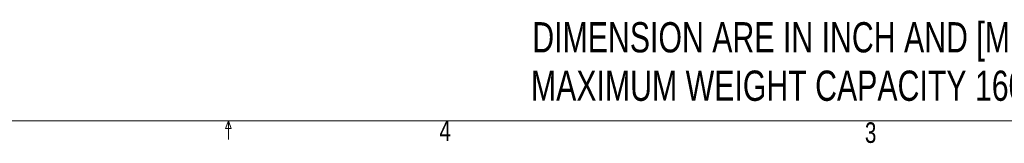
# Model space of a CAD drawing. Header units: inches. Extents: x 5 to 165, y 3 to 108.
# Tile 46 of 139: x 75.48 to 120.43, y 2.9 to 8.53. Entities that reach past the tile are written whole.
import ezdxf

# ---------------------------------------------------------------- set-up
doc = ezdxf.new("R2010")
doc.units = ezdxf.units.IN
doc.header["$LTSCALE"] = 10
doc.header["$MEASUREMENT"] = 0
doc.styles.add('SLDTEXTSTYLE0', font='TXT', dxfattribs={"width": 0.75})

msp = doc.modelspace()

# ---------------------------------------------------------------- linework, layer by layer
at = {"color": 7, "linetype": 'Continuous', "lineweight": 18}
for p, q in [((163.762516, 3.920732), (6.262516, 3.920732)), ((84.877505, 3.575), (85.010016, 3.920732)), ((85.010016, 3.920732), (85.010016, 3.07274)), ((85.010016, 3.920732), (85.135566, 3.575)), ((85.135566, 3.575), (84.877505, 3.575))]:
    msp.add_line(p, q, dxfattribs=at)

# ---------------------------------------------------------------- texts
at = {"color": 7, "linetype": 'Continuous', "lineweight": 0, "attachment_point": 1, "style": 'SLDTEXTSTYLE0'}
for s, insert, char_height in [('DIMENSION ARE IN INCH AND [MM]', (98.87961, 8.421317), 1.37795276), ('MAXIMUM WEIGHT CAPACITY 160 LBS', (98.817001, 6.215345), 1.37795276), ('4', (94.64097, 3.942969), 0.9375), ('3', (114.063728, 3.858154), 0.9375)]:
    msp.add_mtext(s, dxfattribs=dict(at, insert=insert, char_height=char_height))

doc.saveas('drawing.dxf')
